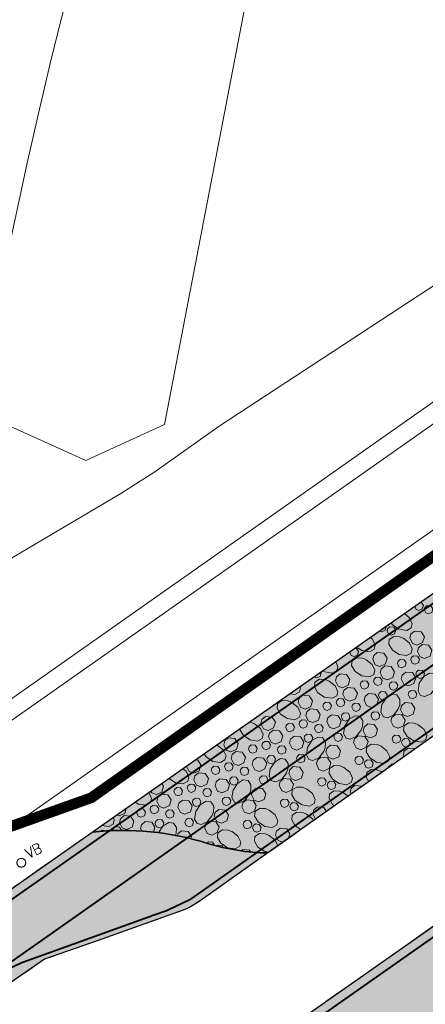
# Model space of a CAD drawing. Header units: metres. Extents: x 148316 to 148653, y 486436 to 486744.
# Tile 16 of 87: x 148425 to 148448, y 486586 to 486641. Entities that reach past the tile are written whole.
import ezdxf

# ---------------------------------------------------------------- set-up
doc = ezdxf.new("R2010")
doc.units = ezdxf.units.M
doc.header["$MEASUREMENT"] = 0
doc.linetypes.add('3-3 (0.10)', pattern=[6, -3, 3])
doc.linetypes.add('DGN Style 2', pattern=[3.0576, 1.83456, -1.22304])
for name, color, linetype, lineweight in [('BWR-nieuw-belijning-3-3 streep dik 100', 51, '3-3 (0.10)', 0), ('BWR-nieuw-raster-asfaltweg 60%', 253, 'Continuous', 30), ('BWR-nieuw-raster-betongranulaat 20%', 254, 'Continuous', 30), ('BWR-verw-situatie', 214, 'DGN Style 2', 13), ('N-WE-VW-MARKERING_LANGS_STREEP_DOORGETROKKEN_010-G', 7, 'Continuous', 13), ('N-WE-VW-MARKERING_SERGEANTSTREPEN-G', 7, 'Continuous', 30), ('TOP-L-topo objecten vlak', 7, 'Continuous', 0), ('WVB-alg-werkgrens', 6, 'Continuous', 53), ('WVB-pen-dik 013', 1, 'Continuous', 0)]:
    doc.layers.add(name, color=color, linetype=linetype, lineweight=lineweight)
doc.styles.add('Style-STANDARD', font='STANDARD.shx')

# ---------------------------------------------------------------- blocks, each defined once
blk = doc.blocks.new('14')
at = {"color": 0, "linetype": 'ByBlock', "lineweight": -2}
blk.add_circle((0, 0), 0.25, dxfattribs=at)
at = {"color": 0, "linetype": 'ByBlock', "lineweight": -2, "style": 'Style-STANDARD'}
blk.add_text('VB', height=0.6, dxfattribs=at).set_placement((0.483, 0))

msp = doc.modelspace()

# ---------------------------------------------------------------- hatches: boundary and pattern name
at = {"layer": 'BWR-nieuw-raster-asfaltweg 60%'}
msp.add_hatch(color=256, dxfattribs=at).paths.add_polyline_path([(148438.302, 486579.037, 0.150819), (148437.641, 486583.411), (148453.446, 486594.525), (148456.494, 486596.656), (148458.755, 486593.423), (148457.567, 486592.589), (148453.299, 486589.593)])
at = {"layer": 'BWR-nieuw-raster-asfaltweg 60%', "extrusion": (0, 0, -1)}
msp.add_hatch(color=256, dxfattribs=at).paths.add_polyline_path([(-148415.718, 486585.246, 0.030513), (-148416.451, 486587.054), (-148417.473, 486587.787), (-148421.368, 486590.581), (-148429.192, 486596.062, 0.101899), (-148435.616, 486595.437, -0.071191), (-148438.974, 486594.902), (-148435.197, 486592.236), (-148435.002, 486592.105), (-148434.761, 486591.961), (-148434.511, 486591.83), (-148434.254, 486591.713), (-148433.991, 486591.612), (-148433.363, 486591.389), (-148429.464, 486590.008), (-148426.536, 486588.971), (-148423.126, 486586.637), (-148417.789, 486583.069), (-148417.412, 486582.847)])
at = {"layer": 'BWR-nieuw-raster-betongranulaat 20%'}
msp.add_hatch(color=256, dxfattribs=at).paths.add_polyline_path([(148510.658, 486653.458, 0.049945), (148498.597, 486643.032), (148480.64, 486624.068), (148472.875, 486618.584), (148459.92, 486609.674), (148459.269, 486609.226), (148438.974, 486594.902, -0.071191), (148435.616, 486595.437, 0.101899), (148429.192, 486596.062), (148430.057, 486596.668), (148455.466, 486614.469), (148459.938, 486617.661), (148471.597, 486625.981)])
at = {"layer": 'N-WE-VW-MARKERING_SERGEANTSTREPEN-G', "linetype": 'Continuous'}
for points in [[(148446.075, 486603.905), (148446.989, 486604.549), (148453.4, 486605.518), (148452.486, 486604.874)], [(148443.213, 486601.889), (148444.127, 486602.533), (148450.539, 486603.502), (148449.625, 486602.858)], [(148440.352, 486599.873), (148441.266, 486600.517), (148447.678, 486601.487), (148446.764, 486600.843)], [(148437.491, 486597.858), (148438.405, 486598.502), (148444.816, 486599.471), (148443.902, 486598.827)], [(148434.629, 486595.842), (148435.543, 486596.486), (148441.955, 486597.455), (148441.041, 486596.812)], [(148431.768, 486593.827), (148432.682, 486594.471), (148439.094, 486595.44), (148438.18, 486594.796)], [(148428.906, 486591.811), (148429.821, 486592.455), (148436.232, 486593.424), (148435.318, 486592.78)], [(148426.045, 486589.795), (148426.959, 486590.439), (148431.98, 486591.198), (148429.539, 486590.324)]]:
    msp.add_hatch(color=256, dxfattribs=at).paths.add_polyline_path(points)

# ---------------------------------------------------------------- linework, layer by layer
at = {"layer": 'BWR-nieuw-belijning-3-3 streep dik 100', "color": 7, "const_width": 0.1, "flags": 128}
msp.add_lwpolyline([(148415.292, 486585.691), (148533.598, 486668.881)], dxfattribs=at)
at = {"layer": 'BWR-nieuw-raster-asfaltweg 60%', "flags": 128}
for points in [[(148438.302, 486579.037, 0.150819), (148437.641, 486583.411), (148453.446, 486594.525), (148456.494, 486596.656), (148458.755, 486593.423), (148457.567, 486592.589), (148453.299, 486589.593)], [(148415.718, 486585.246, -0.030513), (148416.451, 486587.054), (148417.473, 486587.787), (148421.368, 486590.581), (148429.192, 486596.062, -0.101899), (148435.616, 486595.437, 0.071191), (148438.974, 486594.902), (148435.197, 486592.236), (148435.002, 486592.105), (148434.761, 486591.961), (148434.511, 486591.83), (148434.254, 486591.713), (148433.991, 486591.612), (148433.363, 486591.389), (148429.464, 486590.008), (148426.536, 486588.971), (148423.126, 486586.637), (148417.789, 486583.069), (148417.412, 486582.847)]]:
    msp.add_lwpolyline(points, format="xyb", close=True, dxfattribs=at)
at = {"layer": 'BWR-nieuw-raster-betongranulaat 20%', "flags": 128}
msp.add_lwpolyline([(148510.658, 486653.458, 0.049945), (148498.597, 486643.032), (148480.64, 486624.068), (148472.875, 486618.584), (148459.92, 486609.674), (148459.269, 486609.226), (148438.974, 486594.902, -0.071191), (148435.616, 486595.437, 0.101899), (148429.192, 486596.062), (148430.057, 486596.668), (148455.466, 486614.469), (148459.938, 486617.661), (148471.597, 486625.981)], format="xyb", close=True, dxfattribs=at)
at = {"layer": 'BWR-verw-situatie', "flags": 128}
for points in [[(148510.658, 486653.458), (148471.597, 486625.981), (148459.938, 486617.661), (148455.466, 486614.469), (148430.057, 486596.668)], [(148480.64, 486624.068), (148472.875, 486618.584), (148459.92, 486609.674), (148459.269, 486609.226), (148435.197, 486592.236), (148435.002, 486592.105), (148434.761, 486591.961), (148434.511, 486591.83), (148434.254, 486591.713), (148433.991, 486591.612), (148433.363, 486591.389), (148429.464, 486590.008), (148426.536, 486588.971), (148423.126, 486586.637), (148417.789, 486583.069), (148417.412, 486582.847)], [(148414.815, 486567.143), (148418.657, 486570.064), (148423.83, 486573.699), (148428.292, 486576.837), (148453.446, 486594.525), (148457.314, 486597.229)], [(148430.057, 486596.668), (148421.368, 486590.581), (148417.473, 486587.787)]]:
    msp.add_lwpolyline(points, dxfattribs=at)
at = {"layer": 'BWR-verw-situatie', "ltscale": 0.1}
msp.add_arc((148430.886, 486580.152), 16, 72.8029, 96.0762, dxfattribs=at)
at = {"layer": 'BWR-verw-situatie', "extrusion": (0, 0, -1)}
msp.add_arc((-148439.164, 486606.9), 12, 270.9087, 287.1971, dxfattribs=at)
at = {"layer": 'N-WE-VW-MARKERING_LANGS_STREEP_DOORGETROKKEN_010-G', "flags": 128}
for points in [[(148549.426, 486673.161, 0.1, 0.1, 0), (148471.295, 486618.123, 0.1, 0.1, -0.032155), (148471.273, 486618.11, 0.1, 0.1, 0), (148451.288, 486607.575, 0.1, 0.1, 0.032155), (148451.266, 486607.562, 0.1, 0.1, 0), (148417.751, 486583.953, 0.1, 0.1, 0)], [(148432.514, 486591.404, 0.1, 0.1, -0.070675), (148432.464, 486591.378, 0.1, 0.1, 0), (148425.227, 486588.772, 0.1, 0.1, 0), (148424.464, 486588.402, 0.1, 0.1, 0), (148422.249, 486587.122, 0.1, 0.1, 0)]]:
    msp.add_lwpolyline(points, format="xyseb", dxfattribs=at)
at = {"layer": 'N-WE-VW-MARKERING_LANGS_STREEP_DOORGETROKKEN_010-G', "const_width": 0.1, "flags": 128}
for points in [[(148471.284, 486618.116), (148434.656, 486592.314)], [(148415.755, 486567.417), (148457.599, 486596.822)], [(148434.656, 486592.314), (148433.294, 486591.669), (148432.514, 486591.404)]]:
    msp.add_lwpolyline(points, dxfattribs=at)
at = {"layer": 'TOP-L-topo objecten vlak', "color": 7, "linetype": 'Continuous', "lineweight": 0}
for p, q in [((148420.818, 486600.786), (148544.181, 486687.614)), ((148421.29, 486599.895), (148544.761, 486686.799)), ((148424.723, 486596.403), (148547.563, 486682.862)), ((148472.849, 486642.684), (148436.257, 486618.701)), ((148436.257, 486618.701), (148432.675, 486616.143))]:
    msp.add_line(p, q, dxfattribs=at)
at = {"layer": 'TOP-L-topo objecten vlak', "color": 7, "linetype": 'Continuous', "lineweight": 0, "flags": 128}
for points in [[(148445.515, 486663.183), (148437.781, 486642.561), (148433.204, 486618.792)], [(148422.854, 486619.482), (148423.109, 486620.962), (148423.623, 486623.817), (148424.265, 486627.17), (148424.641, 486629.038), (148425.146, 486631.452), (148425.582, 486633.454), (148426.244, 486636.364), (148426.85, 486638.914), (148427.348, 486640.937), (148427.954, 486643.309), (148428.595, 486645.732), (148429.267, 486648.185), (148429.961, 486650.629), (148430.513, 486652.506)], [(148433.204, 486618.792), (148428.825, 486616.777), (148422.854, 486619.482)], [(148422.938, 486610.305), (148430.78, 486614.938), (148432.675, 486616.143)]]:
    msp.add_lwpolyline(points, dxfattribs=at)
at = {"layer": 'WVB-alg-werkgrens', "const_width": 0.6, "flags": 128}
msp.add_lwpolyline([(148548.149, 486682.039), (148429.135, 486597.978), (148424.723, 486596.403), (148422.293, 486596.275), (148409.921, 486585.871), (148409.991, 486591.673), (148399.824, 486591.795), (148399.666, 486578.585), (148362.388, 486546.945), (148366.864, 486540.289), (148385.843, 486553.051), (148390.082, 486545.198), (148397.936, 486549.438), (148405.482, 486505.39), (148415.064, 486470.684), (148423.293, 486449.926), (148506.104, 486508.865)], dxfattribs=at)
at = {"layer": 'WVB-pen-dik 013'}
for p, q in [((148436.126, 486600.92), (148436.173, 486600.901)), ((148445.88, 486599.854), (148445.978, 486599.845)), ((148445.269, 486599.452), (148445.341, 486599.395)), ((148443.194, 486598.261), (148443.448, 486598.06)), ((148429.655, 486596.088), (148429.743, 486596.164)), ((148435.582, 486595.445), (148435.67, 486595.521)), ((148436.16, 486595.289), (148436.203, 486595.326)), ((148437.501, 486595.022), (148437.58, 486595.09))]:
    msp.add_line(p, q, dxfattribs=at)
at = {"layer": 'WVB-pen-dik 013', "flags": 128}
for points in [[(148447.48, 486608.874), (148447.525, 486608.87), (148447.636, 486608.702), (148447.576, 486608.51), (148447.391, 486608.426), (148447.239, 486608.48), (148447.16, 486608.65)], [(148447.839, 486608.695), (148448.056, 486608.673), (148448.167, 486608.506), (148448.111, 486608.312), (148447.922, 486608.229), (148447.771, 486608.287), (148447.685, 486608.466), (148447.717, 486608.591), (148447.839, 486608.695)], [(148446.577, 486608.241), (148446.868, 486608.011), (148447.02, 486607.68), (148446.962, 486607.451), (148446.706, 486607.31), (148446.287, 486607.372), (148445.913, 486607.621), (148445.847, 486607.73)], [(148445.553, 486607.524), (148445.561, 486607.511), (148445.501, 486607.319), (148445.316, 486607.235), (148445.2, 486607.277)], [(148445.764, 486607.504), (148445.981, 486607.482), (148446.092, 486607.315), (148446.036, 486607.121), (148445.847, 486607.038), (148445.696, 486607.096), (148445.61, 486607.275), (148445.642, 486607.4), (148445.764, 486607.504)], [(148444.678, 486606.911), (148444.793, 486606.82), (148444.945, 486606.489), (148444.887, 486606.26), (148444.631, 486606.119), (148444.212, 486606.181), (148443.917, 486606.377)], [(148446.531, 486606.866), (148446.864, 486606.602), (148447.015, 486606.274), (148446.958, 486606.042), (148446.703, 486605.904), (148446.283, 486605.963), (148445.909, 486606.212), (148445.715, 486606.539), (148445.738, 486606.8), (148445.994, 486606.967), (148446.313, 486606.949), (148446.548, 486606.856)], [(148447.142, 486607.269), (148447.506, 486607.236), (148447.69, 486606.952), (148447.594, 486606.632), (148447.285, 486606.492), (148447.032, 486606.586), (148446.888, 486606.887), (148446.943, 486607.097), (148447.142, 486607.269)], [(148443.807, 486606.301), (148443.906, 486606.291), (148444.017, 486606.124), (148443.961, 486605.93), (148443.772, 486605.847), (148443.621, 486605.905), (148443.535, 486606.084), (148443.544, 486606.117)], [(148447.56, 486606.514), (148447.924, 486606.478), (148448.108, 486606.198), (148448.013, 486605.875), (148447.703, 486605.737), (148447.45, 486605.832), (148447.306, 486606.129), (148447.361, 486606.339), (148447.56, 486606.514)], [(148444.456, 486605.675), (148444.789, 486605.411), (148444.94, 486605.083), (148444.883, 486604.851), (148444.628, 486604.713), (148444.208, 486604.772), (148443.834, 486605.021), (148443.64, 486605.348), (148443.663, 486605.609), (148443.919, 486605.776), (148444.238, 486605.758), (148444.473, 486605.665)], [(148445.067, 486606.078), (148445.431, 486606.045), (148445.615, 486605.761), (148445.519, 486605.441), (148445.21, 486605.301), (148444.957, 486605.395), (148444.813, 486605.696), (148444.868, 486605.906), (148445.067, 486606.078)], [(148446.343, 486605.692), (148446.563, 486605.671), (148446.673, 486605.504), (148446.617, 486605.31), (148446.428, 486605.227), (148446.276, 486605.281), (148446.192, 486605.464), (148446.224, 486605.589), (148446.343, 486605.692)], [(148447.084, 486605.887), (148447.305, 486605.869), (148447.414, 486605.698), (148447.358, 486605.505), (148447.169, 486605.422), (148447.018, 486605.48), (148446.933, 486605.658), (148446.964, 486605.786), (148447.084, 486605.887)], [(148442.75, 486605.56), (148442.871, 486605.298), (148442.812, 486605.069), (148442.556, 486604.928), (148442.137, 486604.99), (148442.034, 486605.058)], [(148445.485, 486605.323), (148445.849, 486605.287), (148446.033, 486605.007), (148445.938, 486604.684), (148445.628, 486604.546), (148445.375, 486604.641), (148445.231, 486604.938), (148445.286, 486605.148), (148445.485, 486605.323)], [(148441.914, 486604.975), (148441.942, 486604.933), (148441.886, 486604.739), (148441.697, 486604.656), (148441.546, 486604.714), (148441.545, 486604.716)], [(148442.381, 486604.484), (148442.714, 486604.22), (148442.865, 486603.892), (148442.808, 486603.66), (148442.553, 486603.522), (148442.133, 486603.581), (148441.759, 486603.83), (148441.565, 486604.157), (148441.588, 486604.418), (148441.844, 486604.585), (148442.163, 486604.567), (148442.398, 486604.474)], [(148442.992, 486604.887), (148443.356, 486604.854), (148443.54, 486604.57), (148443.444, 486604.25), (148443.135, 486604.11), (148442.882, 486604.204), (148442.738, 486604.505), (148442.793, 486604.715), (148442.992, 486604.887)], [(148445.009, 486604.696), (148445.23, 486604.678), (148445.339, 486604.507), (148445.283, 486604.314), (148445.094, 486604.231), (148444.943, 486604.289), (148444.858, 486604.467), (148444.889, 486604.595), (148445.009, 486604.696)], [(148446.659, 486604.985), (148447.024, 486604.953), (148447.207, 486604.669), (148447.111, 486604.348), (148446.802, 486604.209), (148446.549, 486604.303), (148446.406, 486604.603), (148446.461, 486604.814), (148446.659, 486604.985)], [(148447.367, 486605.098), (148447.587, 486605.077), (148447.695, 486604.908), (148447.639, 486604.715), (148447.453, 486604.631), (148447.3, 486604.687), (148447.215, 486604.866), (148447.246, 486604.993), (148447.367, 486605.098)], [(148448.305, 486604.111), (148448.043, 486603.779), (148447.711, 486603.629), (148447.484, 486603.683), (148447.343, 486603.94), (148447.405, 486604.359), (148447.653, 486604.735), (148447.978, 486604.927), (148448.241, 486604.902), (148448.405, 486604.65), (148448.39, 486604.33), (148448.295, 486604.094)], [(148440.766, 486604.171), (148440.796, 486604.107), (148440.737, 486603.878), (148440.481, 486603.737), (148440.205, 486603.777)], [(148443.41, 486604.132), (148443.774, 486604.096), (148443.958, 486603.815), (148443.863, 486603.493), (148443.553, 486603.355), (148443.3, 486603.45), (148443.156, 486603.747), (148443.211, 486603.957), (148443.41, 486604.132)], [(148444.268, 486604.501), (148444.488, 486604.48), (148444.598, 486604.313), (148444.542, 486604.119), (148444.353, 486604.036), (148444.201, 486604.09), (148444.117, 486604.273), (148444.149, 486604.398), (148444.268, 486604.501)], [(148445.879, 486604.446), (148446.099, 486604.425), (148446.209, 486604.257), (148446.153, 486604.064), (148445.964, 486603.981), (148445.812, 486604.035), (148445.728, 486604.217), (148445.76, 486604.342), (148445.879, 486604.446)], [(148440.917, 486603.696), (148441.281, 486603.663), (148441.465, 486603.379), (148441.369, 486603.059), (148441.06, 486602.919), (148440.807, 486603.013), (148440.663, 486603.314), (148440.718, 486603.524), (148440.917, 486603.696)], [(148442.934, 486603.505), (148443.155, 486603.487), (148443.264, 486603.316), (148443.208, 486603.123), (148443.019, 486603.04), (148442.868, 486603.098), (148442.783, 486603.276), (148442.814, 486603.404), (148442.934, 486603.505)], [(148444.584, 486603.794), (148444.949, 486603.762), (148445.132, 486603.478), (148445.036, 486603.157), (148444.727, 486603.018), (148444.474, 486603.112), (148444.331, 486603.412), (148444.386, 486603.623), (148444.584, 486603.794)], [(148445.292, 486603.907), (148445.512, 486603.886), (148445.62, 486603.717), (148445.564, 486603.524), (148445.378, 486603.44), (148445.225, 486603.496), (148445.14, 486603.675), (148445.171, 486603.802), (148445.292, 486603.907)], [(148446.23, 486602.92), (148445.968, 486602.588), (148445.636, 486602.438), (148445.409, 486602.492), (148445.268, 486602.749), (148445.33, 486603.168), (148445.578, 486603.544), (148445.903, 486603.736), (148446.166, 486603.711), (148446.33, 486603.459), (148446.315, 486603.139), (148446.22, 486602.903)], [(148446.949, 486603.964), (148447.168, 486603.943), (148447.276, 486603.774), (148447.22, 486603.581), (148447.035, 486603.497), (148446.881, 486603.554), (148446.796, 486603.732), (148446.827, 486603.859), (148446.949, 486603.964)], [(148440.306, 486603.293), (148440.639, 486603.029), (148440.79, 486602.701), (148440.733, 486602.469), (148440.478, 486602.331), (148440.058, 486602.39), (148439.684, 486602.639), (148439.49, 486602.966), (148439.513, 486603.227), (148439.769, 486603.394), (148440.088, 486603.376), (148440.323, 486603.283)], [(148441.335, 486602.941), (148441.699, 486602.905), (148441.883, 486602.624), (148441.788, 486602.302), (148441.478, 486602.164), (148441.225, 486602.259), (148441.081, 486602.556), (148441.136, 486602.766), (148441.335, 486602.941)], [(148442.193, 486603.31), (148442.413, 486603.289), (148442.523, 486603.122), (148442.467, 486602.928), (148442.278, 486602.845), (148442.126, 486602.899), (148442.042, 486603.082), (148442.074, 486603.207), (148442.193, 486603.31)], [(148443.804, 486603.255), (148444.024, 486603.234), (148444.134, 486603.066), (148444.078, 486602.873), (148443.889, 486602.79), (148443.737, 486602.844), (148443.653, 486603.026), (148443.685, 486603.151), (148443.804, 486603.255)], [(148446.615, 486603.285), (148446.978, 486603.249), (148447.163, 486602.968), (148447.068, 486602.646), (148446.758, 486602.508), (148446.505, 486602.602), (148446.36, 486602.9), (148446.415, 486603.11), (148446.615, 486603.285)], [(148438.842, 486602.505), (148439.206, 486602.472), (148439.39, 486602.188), (148439.294, 486601.868), (148438.985, 486601.728), (148438.732, 486601.822), (148438.588, 486602.123), (148438.643, 486602.333), (148438.842, 486602.505)], [(148438.665, 486602.699), (148438.662, 486602.687), (148438.597, 486602.651)], [(148442.509, 486602.603), (148442.874, 486602.571), (148443.057, 486602.287), (148442.961, 486601.966), (148442.652, 486601.827), (148442.399, 486601.921), (148442.256, 486602.221), (148442.311, 486602.432), (148442.509, 486602.603)], [(148443.217, 486602.716), (148443.437, 486602.695), (148443.545, 486602.526), (148443.489, 486602.333), (148443.303, 486602.249), (148443.15, 486602.305), (148443.065, 486602.484), (148443.096, 486602.611), (148443.217, 486602.716)], [(148444.155, 486601.729), (148443.893, 486601.397), (148443.561, 486601.247), (148443.334, 486601.301), (148443.193, 486601.558), (148443.255, 486601.977), (148443.503, 486602.353), (148443.828, 486602.545), (148444.091, 486602.52), (148444.255, 486602.268), (148444.24, 486601.948), (148444.145, 486601.712)], [(148444.874, 486602.773), (148445.093, 486602.752), (148445.201, 486602.583), (148445.145, 486602.39), (148444.96, 486602.306), (148444.806, 486602.363), (148444.721, 486602.541), (148444.752, 486602.668), (148444.874, 486602.773)], [(148446.079, 486602.626), (148446.444, 486602.593), (148446.626, 486602.311), (148446.531, 486601.989), (148446.222, 486601.849), (148445.969, 486601.943), (148445.826, 486602.244), (148445.881, 486602.455), (148446.079, 486602.626)], [(148438.231, 486602.102), (148438.564, 486601.838), (148438.715, 486601.51), (148438.658, 486601.278), (148438.403, 486601.14), (148437.983, 486601.199), (148437.609, 486601.448), (148437.415, 486601.775), (148437.42, 486601.826)], [(148437.938, 486602.189), (148438.013, 486602.185), (148438.248, 486602.092)], [(148440.118, 486602.119), (148440.338, 486602.098), (148440.448, 486601.931), (148440.392, 486601.737), (148440.203, 486601.654), (148440.051, 486601.708), (148439.967, 486601.891), (148439.999, 486602.016), (148440.118, 486602.119)], [(148440.859, 486602.314), (148441.08, 486602.296), (148441.189, 486602.125), (148441.133, 486601.932), (148440.944, 486601.849), (148440.793, 486601.907), (148440.708, 486602.085), (148440.739, 486602.213), (148440.859, 486602.314)], [(148441.729, 486602.064), (148441.949, 486602.043), (148442.059, 486601.875), (148442.003, 486601.682), (148441.814, 486601.599), (148441.662, 486601.653), (148441.578, 486601.835), (148441.61, 486601.96), (148441.729, 486602.064)], [(148444.54, 486602.094), (148444.903, 486602.058), (148445.088, 486601.777), (148444.993, 486601.455), (148444.683, 486601.317), (148444.43, 486601.411), (148444.285, 486601.709), (148444.34, 486601.919), (148444.54, 486602.094)], [(148447.35, 486602.05), (148447.682, 486601.788), (148447.834, 486601.457), (148447.776, 486601.227), (148447.519, 486601.086), (148447.1, 486601.148), (148446.727, 486601.398), (148446.532, 486601.721), (148446.557, 486601.984), (148446.811, 486602.15), (148447.131, 486602.134), (148447.367, 486602.039)], [(148436.767, 486601.314), (148437.131, 486601.281), (148437.315, 486600.997), (148437.219, 486600.677), (148436.91, 486600.537), (148436.657, 486600.631), (148436.513, 486600.932), (148436.568, 486601.142), (148436.767, 486601.314)], [(148439.26, 486601.75), (148439.624, 486601.714), (148439.808, 486601.433), (148439.714, 486601.111), (148439.403, 486600.973), (148439.15, 486601.068), (148439.006, 486601.365), (148439.061, 486601.575), (148439.26, 486601.75)], [(148440.434, 486601.412), (148440.799, 486601.38), (148440.982, 486601.096), (148440.886, 486600.775), (148440.577, 486600.636), (148440.324, 486600.73), (148440.181, 486601.03), (148440.236, 486601.241), (148440.434, 486601.412)], [(148441.142, 486601.525), (148441.362, 486601.504), (148441.47, 486601.335), (148441.414, 486601.142), (148441.228, 486601.058), (148441.075, 486601.114), (148440.99, 486601.293), (148441.021, 486601.42), (148441.142, 486601.525)], [(148442.08, 486600.538), (148441.818, 486600.206), (148441.486, 486600.056), (148441.259, 486600.11), (148441.118, 486600.367), (148441.18, 486600.786), (148441.429, 486601.162), (148441.753, 486601.354), (148442.016, 486601.329), (148442.18, 486601.077), (148442.165, 486600.757), (148442.07, 486600.521)], [(148442.799, 486601.582), (148443.018, 486601.561), (148443.126, 486601.392), (148443.07, 486601.199), (148442.885, 486601.115), (148442.731, 486601.171), (148442.646, 486601.35), (148442.677, 486601.477), (148442.799, 486601.582)], [(148444.004, 486601.435), (148444.369, 486601.402), (148444.551, 486601.12), (148444.456, 486600.798), (148444.147, 486600.658), (148443.894, 486600.752), (148443.751, 486601.053), (148443.806, 486601.263), (148444.004, 486601.435)], [(148446.044, 486601.476), (148446.264, 486601.455), (148446.374, 486601.288), (148446.315, 486601.095), (148446.129, 486601.012), (148445.977, 486601.066), (148445.893, 486601.248), (148445.925, 486601.373), (148446.044, 486601.476)], [(148446.578, 486601.281), (148446.795, 486601.258), (148446.905, 486601.091), (148446.849, 486600.898), (148446.66, 486600.815), (148446.509, 486600.872), (148446.424, 486601.051), (148446.456, 486601.176), (148446.578, 486601.281)], [(148436.156, 486600.911), (148436.489, 486600.647), (148436.64, 486600.319), (148436.583, 486600.087), (148436.328, 486599.949), (148435.908, 486600.008), (148435.534, 486600.257), (148435.43, 486600.432)], [(148438.043, 486600.928), (148438.263, 486600.907), (148438.373, 486600.74), (148438.317, 486600.546), (148438.128, 486600.463), (148437.976, 486600.517), (148437.892, 486600.7), (148437.924, 486600.825), (148438.043, 486600.928)], [(148438.784, 486601.123), (148439.005, 486601.105), (148439.114, 486600.934), (148439.058, 486600.741), (148438.869, 486600.658), (148438.718, 486600.716), (148438.633, 486600.894), (148438.664, 486601.022), (148438.784, 486601.123)], [(148439.654, 486600.873), (148439.874, 486600.852), (148439.984, 486600.684), (148439.928, 486600.491), (148439.739, 486600.408), (148439.587, 486600.462), (148439.503, 486600.644), (148439.535, 486600.769), (148439.654, 486600.873)], [(148442.465, 486600.903), (148442.828, 486600.867), (148443.013, 486600.586), (148442.918, 486600.264), (148442.608, 486600.126), (148442.355, 486600.22), (148442.21, 486600.518), (148442.265, 486600.728), (148442.465, 486600.903)], [(148445.275, 486600.859), (148445.607, 486600.597), (148445.759, 486600.266), (148445.701, 486600.036), (148445.444, 486599.895), (148445.025, 486599.957), (148444.652, 486600.207), (148444.457, 486600.53), (148444.482, 486600.793), (148444.736, 486600.959), (148445.056, 486600.943), (148445.292, 486600.848)], [(148446.563, 486600.258), (148446.529, 486600.316), (148446.552, 486600.577), (148446.808, 486600.744), (148447.127, 486600.725), (148447.19, 486600.701)], [(148437.185, 486600.559), (148437.549, 486600.523), (148437.733, 486600.242), (148437.639, 486599.92), (148437.328, 486599.782), (148437.075, 486599.877), (148436.931, 486600.174), (148436.986, 486600.384), (148437.185, 486600.559)], [(148438.359, 486600.221), (148438.724, 486600.189), (148438.907, 486599.905), (148438.811, 486599.584), (148438.502, 486599.445), (148438.25, 486599.539), (148438.106, 486599.839), (148438.161, 486600.05), (148438.359, 486600.221)], [(148439.067, 486600.334), (148439.287, 486600.313), (148439.395, 486600.144), (148439.339, 486599.951), (148439.153, 486599.867), (148439, 486599.923), (148438.915, 486600.102), (148438.946, 486600.229), (148439.067, 486600.334)], [(148440.724, 486600.391), (148440.943, 486600.37), (148441.051, 486600.201), (148440.995, 486600.008), (148440.81, 486599.924), (148440.656, 486599.98), (148440.571, 486600.159), (148440.602, 486600.286), (148440.724, 486600.391)], [(148441.929, 486600.244), (148442.294, 486600.211), (148442.476, 486599.929), (148442.381, 486599.607), (148442.072, 486599.467), (148441.82, 486599.561), (148441.676, 486599.862), (148441.731, 486600.072), (148441.929, 486600.244)], [(148443.969, 486600.285), (148444.189, 486600.264), (148444.299, 486600.097), (148444.24, 486599.904), (148444.054, 486599.821), (148443.902, 486599.875), (148443.818, 486600.057), (148443.85, 486600.182), (148443.969, 486600.285)], [(148434.954, 486600.099), (148435.056, 486600.09), (148435.24, 486599.806), (148435.144, 486599.486), (148434.835, 486599.346), (148434.582, 486599.44), (148434.439, 486599.738)], [(148435.968, 486599.737), (148436.188, 486599.716), (148436.298, 486599.549), (148436.242, 486599.355), (148436.053, 486599.272), (148435.901, 486599.326), (148435.817, 486599.509), (148435.849, 486599.634), (148435.968, 486599.737)], [(148436.709, 486599.932), (148436.93, 486599.914), (148437.039, 486599.743), (148436.983, 486599.55), (148436.794, 486599.467), (148436.643, 486599.525), (148436.558, 486599.703), (148436.589, 486599.831), (148436.709, 486599.932)], [(148437.579, 486599.682), (148437.799, 486599.661), (148437.909, 486599.493), (148437.853, 486599.3), (148437.664, 486599.217), (148437.512, 486599.271), (148437.428, 486599.453), (148437.46, 486599.578), (148437.579, 486599.682)], [(148440.005, 486599.347), (148439.743, 486599.015), (148439.411, 486598.865), (148439.184, 486598.919), (148439.043, 486599.175), (148439.105, 486599.595), (148439.354, 486599.971), (148439.678, 486600.163), (148439.941, 486600.138), (148440.105, 486599.886), (148440.09, 486599.566), (148439.995, 486599.33)], [(148440.39, 486599.712), (148440.754, 486599.676), (148440.938, 486599.395), (148440.843, 486599.073), (148440.533, 486598.935), (148440.28, 486599.029), (148440.135, 486599.327), (148440.19, 486599.537), (148440.39, 486599.712)], [(148443.2, 486599.668), (148443.532, 486599.406), (148443.684, 486599.075), (148443.626, 486598.845), (148443.369, 486598.704), (148442.95, 486598.766), (148442.577, 486599.016), (148442.382, 486599.339), (148442.407, 486599.602), (148442.661, 486599.768), (148442.981, 486599.752), (148443.217, 486599.657)], [(148444.503, 486600.09), (148444.72, 486600.067), (148444.83, 486599.9), (148444.774, 486599.707), (148444.585, 486599.624), (148444.434, 486599.681), (148444.349, 486599.86), (148444.381, 486599.985), (148444.503, 486600.09)], [(148445.667, 486599.626), (148445.682, 486599.683), (148445.88, 486599.854)], [(148434.237, 486599.596), (148434.414, 486599.456), (148434.565, 486599.127), (148434.508, 486598.896), (148434.253, 486598.758), (148433.833, 486598.817), (148433.47, 486599.059)], [(148435.11, 486599.368), (148435.474, 486599.332), (148435.658, 486599.051), (148435.564, 486598.729), (148435.253, 486598.591), (148435.001, 486598.686), (148434.856, 486598.983), (148434.911, 486599.193), (148435.11, 486599.368)], [(148436.992, 486599.143), (148437.212, 486599.122), (148437.32, 486598.953), (148437.264, 486598.76), (148437.078, 486598.676), (148436.925, 486598.732), (148436.84, 486598.911), (148436.871, 486599.038), (148436.992, 486599.143)], [(148438.649, 486599.2), (148438.868, 486599.179), (148438.976, 486599.01), (148438.92, 486598.817), (148438.735, 486598.733), (148438.582, 486598.789), (148438.496, 486598.968), (148438.527, 486599.095), (148438.649, 486599.2)], [(148441.895, 486599.094), (148442.114, 486599.073), (148442.225, 486598.906), (148442.165, 486598.713), (148441.979, 486598.63), (148441.827, 486598.684), (148441.743, 486598.866), (148441.775, 486598.991), (148441.895, 486599.094)], [(148444.602, 486598.874), (148444.454, 486599.125), (148444.477, 486599.386), (148444.733, 486599.553), (148445.052, 486599.534), (148445.287, 486599.441)], [(148433.062, 486598.773), (148433.165, 486598.615), (148433.069, 486598.295), (148432.76, 486598.155), (148432.507, 486598.249), (148432.458, 486598.35)], [(148433.893, 486598.546), (148434.113, 486598.525), (148434.223, 486598.358), (148434.167, 486598.164), (148433.978, 486598.081), (148433.826, 486598.135), (148433.742, 486598.318), (148433.774, 486598.443), (148433.893, 486598.546)], [(148434.635, 486598.741), (148434.855, 486598.723), (148434.964, 486598.552), (148434.908, 486598.359), (148434.719, 486598.276), (148434.568, 486598.334), (148434.483, 486598.512), (148434.514, 486598.64), (148434.635, 486598.741)], [(148436.284, 486599.03), (148436.649, 486598.998), (148436.832, 486598.714), (148436.736, 486598.393), (148436.427, 486598.254), (148436.175, 486598.348), (148436.031, 486598.648), (148436.086, 486598.859), (148436.284, 486599.03)], [(148437.93, 486598.156), (148437.668, 486597.824), (148437.336, 486597.674), (148437.109, 486597.728), (148436.968, 486597.984), (148437.03, 486598.404), (148437.279, 486598.78), (148437.603, 486598.972), (148437.866, 486598.947), (148438.03, 486598.695), (148438.015, 486598.375), (148437.92, 486598.139)], [(148439.854, 486599.053), (148440.219, 486599.02), (148440.401, 486598.738), (148440.306, 486598.416), (148439.997, 486598.276), (148439.745, 486598.37), (148439.601, 486598.671), (148439.656, 486598.881), (148439.854, 486599.053)], [(148441.125, 486598.477), (148441.457, 486598.215), (148441.609, 486597.884), (148441.551, 486597.654), (148441.294, 486597.513), (148440.875, 486597.575), (148440.502, 486597.825), (148440.307, 486598.148), (148440.332, 486598.411), (148440.586, 486598.577), (148440.906, 486598.561), (148441.142, 486598.466)], [(148442.428, 486598.899), (148442.645, 486598.876), (148442.755, 486598.709), (148442.699, 486598.516), (148442.51, 486598.433), (148442.359, 486598.49), (148442.274, 486598.669), (148442.306, 486598.794), (148442.428, 486598.899)], [(148443.605, 486598.17), (148443.552, 486598.281), (148443.607, 486598.492), (148443.805, 486598.663)], [(148443.805, 486598.663), (148444.17, 486598.63), (148444.197, 486598.588)], [(148432.338, 486598.266), (148432.339, 486598.265), (148432.49, 486597.936), (148432.433, 486597.705), (148432.178, 486597.567), (148431.758, 486597.626), (148431.587, 486597.74)], [(148433.035, 486598.177), (148433.399, 486598.141), (148433.583, 486597.86), (148433.489, 486597.538), (148433.178, 486597.4), (148432.926, 486597.495), (148432.781, 486597.792), (148432.836, 486598.002), (148433.035, 486598.177)], [(148435.504, 486598.491), (148435.724, 486598.47), (148435.834, 486598.302), (148435.778, 486598.109), (148435.589, 486598.026), (148435.437, 486598.08), (148435.353, 486598.262), (148435.385, 486598.387), (148435.504, 486598.491)], [(148436.574, 486598.009), (148436.793, 486597.988), (148436.901, 486597.819), (148436.845, 486597.626), (148436.66, 486597.542), (148436.507, 486597.598), (148436.421, 486597.777), (148436.452, 486597.904), (148436.574, 486598.009)], [(148438.315, 486598.521), (148438.679, 486598.485), (148438.863, 486598.204), (148438.768, 486597.882), (148438.458, 486597.744), (148438.205, 486597.838), (148438.06, 486598.136), (148438.115, 486598.346), (148438.315, 486598.521)], [(148442.693, 486597.526), (148442.572, 486597.607), (148442.379, 486597.934), (148442.402, 486598.195), (148442.658, 486598.362), (148442.977, 486598.343), (148443.212, 486598.25)], [(148432.56, 486597.55), (148432.78, 486597.532), (148432.89, 486597.361), (148432.833, 486597.168), (148432.644, 486597.085), (148432.493, 486597.143), (148432.408, 486597.321), (148432.439, 486597.449), (148432.56, 486597.55)], [(148434.209, 486597.839), (148434.574, 486597.807), (148434.757, 486597.523), (148434.661, 486597.202), (148434.352, 486597.063), (148434.1, 486597.157), (148433.956, 486597.457), (148434.011, 486597.668), (148434.209, 486597.839)], [(148434.917, 486597.952), (148435.137, 486597.931), (148435.245, 486597.762), (148435.189, 486597.569), (148435.003, 486597.485), (148434.85, 486597.541), (148434.765, 486597.72), (148434.796, 486597.847), (148434.917, 486597.952)], [(148435.855, 486596.965), (148435.593, 486596.633), (148435.262, 486596.483), (148435.034, 486596.537), (148434.893, 486596.793), (148434.955, 486597.213), (148435.204, 486597.589), (148435.528, 486597.781), (148435.791, 486597.756), (148435.955, 486597.504), (148435.94, 486597.184), (148435.845, 486596.948)], [(148437.779, 486597.862), (148438.144, 486597.829), (148438.326, 486597.547), (148438.231, 486597.225), (148437.922, 486597.085), (148437.67, 486597.179), (148437.526, 486597.48), (148437.581, 486597.69), (148437.779, 486597.862)], [(148439.82, 486597.903), (148440.039, 486597.882), (148440.15, 486597.715), (148440.09, 486597.522), (148439.904, 486597.439), (148439.752, 486597.493), (148439.668, 486597.675), (148439.7, 486597.8), (148439.82, 486597.903)], [(148440.353, 486597.708), (148440.57, 486597.685), (148440.68, 486597.518), (148440.624, 486597.325), (148440.435, 486597.242), (148440.284, 486597.299), (148440.199, 486597.478), (148440.231, 486597.603), (148440.353, 486597.708)], [(148441.639, 486596.783), (148441.62, 486596.789), (148441.477, 486597.09), (148441.532, 486597.301), (148441.73, 486597.472)], [(148441.73, 486597.472), (148442.095, 486597.439), (148442.243, 486597.209)], [(148431.077, 486597.383), (148430.994, 486597.104), (148430.685, 486596.964), (148430.55, 486597.014)], [(148430.96, 486596.986), (148431.324, 486596.95), (148431.508, 486596.669), (148431.414, 486596.347), (148431.103, 486596.209), (148430.851, 486596.304), (148430.706, 486596.601), (148430.761, 486596.811), (148430.96, 486596.986)], [(148431.818, 486597.355), (148432.038, 486597.334), (148432.148, 486597.167), (148432.092, 486596.973), (148431.903, 486596.89), (148431.751, 486596.944), (148431.667, 486597.127), (148431.699, 486597.252), (148431.818, 486597.355)], [(148433.429, 486597.3), (148433.649, 486597.279), (148433.759, 486597.111), (148433.703, 486596.918), (148433.514, 486596.835), (148433.362, 486596.889), (148433.278, 486597.071), (148433.31, 486597.196), (148433.429, 486597.3)], [(148436.24, 486597.33), (148436.604, 486597.294), (148436.788, 486597.013), (148436.693, 486596.691), (148436.383, 486596.553), (148436.13, 486596.647), (148435.985, 486596.945), (148436.04, 486597.155), (148436.24, 486597.33)], [(148439.05, 486597.286), (148439.382, 486597.024), (148439.534, 486596.693), (148439.476, 486596.463), (148439.219, 486596.322), (148438.8, 486596.384), (148438.427, 486596.634), (148438.232, 486596.957), (148438.257, 486597.22), (148438.511, 486597.386), (148438.831, 486597.37), (148439.067, 486597.275)], [(148440.817, 486596.203), (148440.497, 486596.416), (148440.304, 486596.743), (148440.327, 486597.004), (148440.583, 486597.171), (148440.902, 486597.152), (148441.137, 486597.059)], [(148441.119, 486597.07), (148441.453, 486596.805), (148441.506, 486596.689)], [(148430.355, 486596.877), (148430.415, 486596.745), (148430.358, 486596.514), (148430.103, 486596.376), (148429.717, 486596.43)], [(148430.335, 486596.125), (148430.333, 486596.13), (148430.364, 486596.258), (148430.485, 486596.359)], [(148430.485, 486596.359), (148430.705, 486596.341), (148430.815, 486596.17), (148430.809, 486596.152)], [(148431.961, 486596.099), (148431.881, 486596.266), (148431.936, 486596.477), (148432.134, 486596.648)], [(148432.134, 486596.648), (148432.499, 486596.616), (148432.682, 486596.332), (148432.599, 486596.053)], [(148432.842, 486596.761), (148433.062, 486596.74), (148433.17, 486596.571), (148433.114, 486596.378), (148432.928, 486596.294), (148432.775, 486596.35), (148432.69, 486596.529), (148432.721, 486596.656), (148432.842, 486596.761)], [(148432.879, 486596.011), (148432.88, 486596.022), (148433.129, 486596.398), (148433.453, 486596.59), (148433.716, 486596.565), (148433.88, 486596.313), (148433.865, 486595.993), (148433.816, 486595.871)], [(148434.499, 486596.818), (148434.718, 486596.797), (148434.826, 486596.628), (148434.77, 486596.435), (148434.585, 486596.351), (148434.432, 486596.407), (148434.346, 486596.586), (148434.377, 486596.713), (148434.499, 486596.818)], [(148435.704, 486596.671), (148436.069, 486596.638), (148436.251, 486596.356), (148436.156, 486596.034), (148435.847, 486595.894), (148435.595, 486595.988), (148435.451, 486596.289), (148435.506, 486596.499), (148435.704, 486596.671)], [(148437.745, 486596.712), (148437.964, 486596.691), (148438.075, 486596.524), (148438.015, 486596.331), (148437.829, 486596.248), (148437.677, 486596.302), (148437.593, 486596.484), (148437.625, 486596.609), (148437.745, 486596.712)], [(148438.278, 486596.517), (148438.495, 486596.494), (148438.605, 486596.327), (148438.549, 486596.134), (148438.36, 486596.051), (148438.209, 486596.108), (148438.124, 486596.287), (148438.156, 486596.412), (148438.278, 486596.517)], [(148429.743, 486596.164), (148429.963, 486596.143), (148429.987, 486596.106)], [(148433.936, 486595.853), (148433.965, 486595.964), (148434.165, 486596.139)], [(148434.165, 486596.139), (148434.529, 486596.103), (148434.713, 486595.822), (148434.67, 486595.678)], [(148436.975, 486596.095), (148437.307, 486595.833), (148437.459, 486595.502), (148437.401, 486595.272), (148437.144, 486595.131), (148436.725, 486595.193), (148436.352, 486595.443), (148436.157, 486595.766), (148436.182, 486596.029), (148436.436, 486596.195), (148436.756, 486596.179), (148436.992, 486596.084)], [(148439.031, 486594.942), (148438.796, 486594.975), (148438.422, 486595.225), (148438.229, 486595.552), (148438.252, 486595.813), (148438.508, 486595.98), (148438.827, 486595.961), (148439.062, 486595.868)], [(148439.044, 486595.879), (148439.378, 486595.614), (148439.526, 486595.292)], [(148439.88, 486595.541), (148439.798, 486595.504), (148439.546, 486595.598), (148439.402, 486595.899), (148439.457, 486596.11), (148439.655, 486596.281)], [(148439.655, 486596.281), (148440.02, 486596.248), (148440.203, 486595.964), (148440.129, 486595.717)], [(148435.67, 486595.521), (148435.889, 486595.5), (148436, 486595.333), (148436, 486595.333)], [(148436.203, 486595.326), (148436.42, 486595.303), (148436.485, 486595.205)], [(148437.58, 486595.09), (148437.945, 486595.057), (148438.008, 486594.96)]]:
    msp.add_lwpolyline(points, dxfattribs=at)

# ---------------------------------------------------------------- block references
at = {"layer": 'BWR-verw-situatie', "xscale": 0.9749999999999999, "yscale": 0.9749999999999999, "zscale": 0.65, "rotation": 26.84902548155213}
msp.add_blockref('14', (148425.238, 486594.357), dxfattribs=at)

doc.saveas('drawing.dxf')
